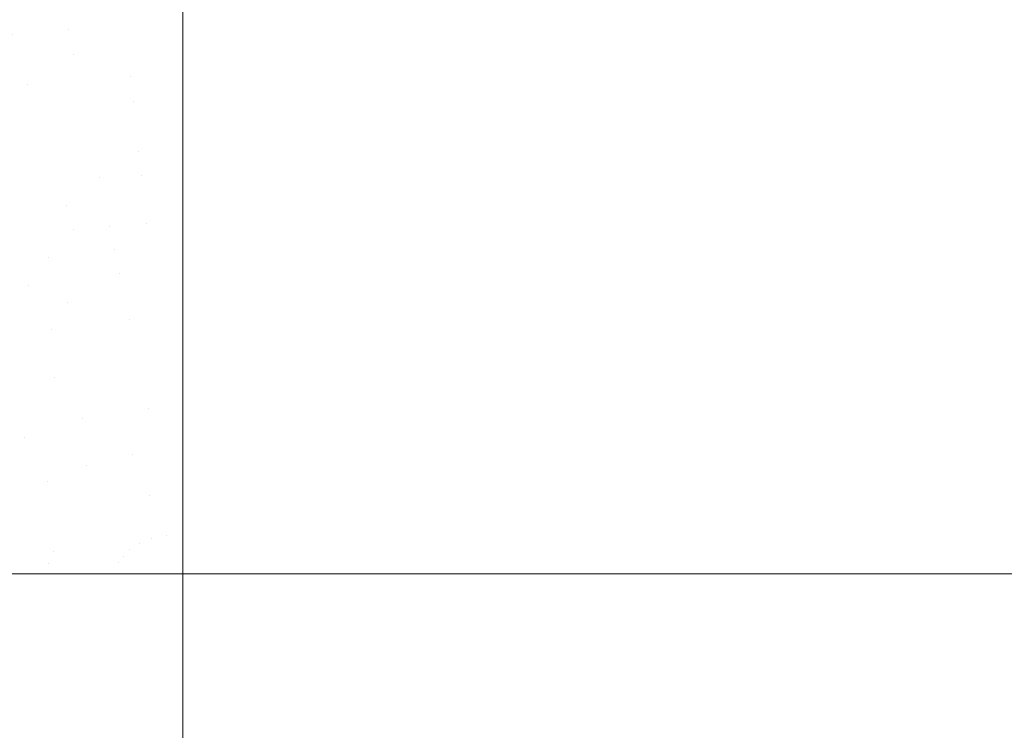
# Model space of a CAD drawing. Header units: centimetres. Extents: x -44.1 to 45.2, y 4.2 to 6.
# Tile 103 of 256: x -43.932 to -43.8534, y 5.8877 to 5.9445. Entities that reach past the tile are written whole.
import ezdxf

# ---------------------------------------------------------------- set-up
doc = ezdxf.new("R2010")
doc.units = ezdxf.units.CM
doc.header["$LTSCALE"] = 2.54
doc.layers.add('Lucido design-1', color=7, linetype='Continuous')

# ---------------------------------------------------------------- blocks, each defined once
blk = doc.blocks.new('Gruppo-4-1')
at = {"color": 7, "linetype": 'Continuous', "lineweight": 9}
for points, invisible_edges in [([(-43.932641, 5.943269, -2276.232282), (-43.928137, 5.943691, -2276.232282), (-43.928559, 5.945698, -2276.233297), (-43.933271, 5.945256, -2276.233297)], 15), ([(-43.933271, 5.945256, -2277.011043), (-43.928559, 5.945698, -2277.011043), (-43.928137, 5.943691, -2277.012058), (-43.932641, 5.943269, -2277.012058)], 15), ([(-43.918995, 5.946052, -2276.233304), (-43.928559, 5.945698, -2276.233297), (-43.928137, 5.943691, -2276.232282)], 11), ([(-43.928137, 5.943691, -2277.012058), (-43.928559, 5.945698, -2277.011043), (-43.918995, 5.946052, -2277.011036)], 11), ([(-43.928137, 5.943691, -2276.232282), (-43.918995, 5.942474, -2276.231539), (-43.918995, 5.946052, -2276.233304)], 9), ([(-43.918995, 5.946052, -2277.011036), (-43.918995, 5.942474, -2277.012801), (-43.928137, 5.943691, -2277.012058)], 10), ([(-43.918995, 5.946052, -2276.233304), (-43.918995, 5.942474, -2276.231539), (45.04592, 5.942474, -2276.231539), (45.04592, 5.946052, -2276.233304)], 10), ([(-14.264023, 5.946052, -2277.011036), (-14.264023, 5.942474, -2277.012801), (-43.918995, 5.942474, -2277.012801), (-43.918995, 5.946052, -2277.011036)], 10), ([(-43.932641, 5.943269, -2276.232282), (-43.936236, 5.940729, -2276.231327), (-43.927716, 5.94169, -2276.231327)], 11), ([(-43.927716, 5.94169, -2277.013013), (-43.936236, 5.940729, -2277.013013), (-43.932641, 5.943269, -2277.012058)], 11), ([(-43.927716, 5.94169, -2276.231327), (-43.928137, 5.943691, -2276.232282), (-43.932641, 5.943269, -2276.232282)], 11), ([(-43.932641, 5.943269, -2277.012058), (-43.928137, 5.943691, -2277.012058), (-43.927716, 5.94169, -2277.013013)], 11), ([(-43.918995, 5.942474, -2276.231539), (-43.928137, 5.943691, -2276.232282), (-43.927716, 5.94169, -2276.231327)], 11), ([(-43.927716, 5.94169, -2277.013013), (-43.928137, 5.943691, -2277.012058), (-43.918995, 5.942474, -2277.012801)], 11), ([(-43.927716, 5.94169, -2276.231327), (-43.918995, 5.942012, -2276.231336), (-43.918995, 5.942474, -2276.231539)], 9), ([(-43.918995, 5.942474, -2277.012801), (-43.918995, 5.942012, -2277.013004), (-43.927716, 5.94169, -2277.013013)], 10), ([(45.04592, 5.942012, -2276.231336), (45.04592, 5.942474, -2276.231539), (-43.918995, 5.942474, -2276.231539), (-43.918995, 5.942012, -2276.231336)], 10), ([(-43.918995, 5.942012, -2277.013004), (-43.918995, 5.942474, -2277.012801), (-14.264023, 5.942474, -2277.012801), (-14.264023, 5.942012, -2277.013004)], 10), ([(-43.931388, 5.939314, -2276.230429), (-43.927716, 5.94169, -2276.231327), (-43.936236, 5.940729, -2276.231327)], 11), ([(-43.936236, 5.940729, -2277.013013), (-43.927716, 5.94169, -2277.013013), (-43.931388, 5.939314, -2277.013911)], 11), ([(-43.931388, 5.939314, -2276.230429), (-43.927297, 5.939698, -2276.230429), (-43.927716, 5.94169, -2276.231327)], 11), ([(-43.927716, 5.94169, -2277.013013), (-43.927297, 5.939698, -2277.013911), (-43.931388, 5.939314, -2277.013911)], 11), ([(-43.923158, 5.93993, -2276.230429), (-43.918995, 5.942012, -2276.231336), (-43.927716, 5.94169, -2276.231327)], 11), ([(-43.927716, 5.94169, -2277.013013), (-43.918995, 5.942012, -2277.013004), (-43.923158, 5.93993, -2277.013911)], 11), ([(-43.927716, 5.94169, -2276.231327), (-43.927297, 5.939698, -2276.230429), (-43.923158, 5.93993, -2276.230429)], 11), ([(-43.923158, 5.93993, -2277.013911), (-43.927297, 5.939698, -2277.013911), (-43.927716, 5.94169, -2277.013013)], 11), ([(-43.923158, 5.93993, -2276.230429), (-43.918995, 5.939998, -2276.23045), (-43.918995, 5.942012, -2276.231336)], 9), ([(-43.918995, 5.942012, -2277.013004), (-43.918995, 5.939998, -2277.01389), (-43.923158, 5.93993, -2277.013911)], 10), ([(-43.918995, 5.942012, -2276.231336), (-43.918995, 5.939998, -2276.23045), (45.04592, 5.939998, -2276.23045), (45.04592, 5.942012, -2276.231336)], 10), ([(-43.918995, 5.939998, -2277.01389), (-43.918995, 5.942012, -2277.013004), (-14.264023, 5.942012, -2277.013004), (-14.264023, 5.939998, -2277.01389)], 10), ([(-43.936236, 5.940729, -2276.231327), (-43.935407, 5.938783, -2276.230429), (-43.931388, 5.939314, -2276.230429)], 11), ([(-43.931388, 5.939314, -2277.013911), (-43.935407, 5.938783, -2277.013911), (-43.936236, 5.940729, -2277.013013)], 11), ([(-43.930765, 5.93735, -2276.229588), (-43.931388, 5.939314, -2276.230429), (-43.935407, 5.938783, -2276.230429), (-43.934583, 5.936846, -2276.229588)], 15), ([(-43.934583, 5.936846, -2277.014752), (-43.935407, 5.938783, -2277.013911), (-43.931388, 5.939314, -2277.013911), (-43.930765, 5.93735, -2277.014752)], 15), ([(-43.92688, 5.937714, -2276.229588), (-43.927297, 5.939698, -2276.230429), (-43.931388, 5.939314, -2276.230429), (-43.930765, 5.93735, -2276.229588)], 15), ([(-43.930765, 5.93735, -2277.014752), (-43.931388, 5.939314, -2277.013911), (-43.927297, 5.939698, -2277.013911), (-43.92688, 5.937714, -2277.014752)], 15), ([(-43.922949, 5.937935, -2276.229588), (-43.923158, 5.93993, -2276.230429), (-43.927297, 5.939698, -2276.230429), (-43.92688, 5.937714, -2276.229588)], 15), ([(-43.92688, 5.937714, -2277.014752), (-43.927297, 5.939698, -2277.013911), (-43.923158, 5.93993, -2277.013911), (-43.922949, 5.937935, -2277.014752)], 15), ([(-43.918995, 5.93848, -2276.229782), (-43.918995, 5.939998, -2276.23045), (-43.923158, 5.93993, -2276.230429)], 10), ([(-43.923158, 5.93993, -2277.013911), (-43.918995, 5.939998, -2277.01389), (-43.918995, 5.93848, -2277.014558)], 9), ([(-43.923158, 5.93993, -2276.230429), (-43.922949, 5.937935, -2276.229588), (-43.918995, 5.93848, -2276.229782)], 11), ([(-43.918995, 5.93848, -2277.014558), (-43.922949, 5.937935, -2277.014752), (-43.923158, 5.93993, -2277.013911)], 11), ([(-43.918995, 5.939998, -2276.23045), (-43.918995, 5.93848, -2276.229782), (45.04592, 5.93848, -2276.229782), (45.04592, 5.939998, -2276.23045)], 10), ([(-14.264023, 5.939998, -2277.01389), (-14.264023, 5.93848, -2277.014558), (-43.918995, 5.93848, -2277.014558), (-43.918995, 5.939998, -2277.01389)], 10), ([(-43.92688, 5.937714, -2276.229588), (-43.926465, 5.935742, -2276.228801), (-43.922741, 5.935951, -2276.228801), (-43.922949, 5.937935, -2276.229588)], 15), ([(-43.922949, 5.937935, -2277.014752), (-43.922741, 5.935951, -2277.015539), (-43.926465, 5.935742, -2277.015539), (-43.92688, 5.937714, -2277.014752)], 15), ([(-43.922949, 5.937935, -2276.229588), (-43.922741, 5.935951, -2276.228801), (-43.918995, 5.934414, -2276.228201), (-43.918995, 5.93848, -2276.229782)], 11), ([(-43.918995, 5.93848, -2277.014558), (-43.918995, 5.938005, -2277.014743), (-43.922949, 5.937935, -2277.014752)], 10), ([(-43.918995, 5.938005, -2277.014743), (-43.918995, 5.934414, -2277.016139), (-43.922741, 5.935951, -2277.015539), (-43.922949, 5.937935, -2277.014752)], 14), ([(45.04592, 5.93848, -2276.229782), (-43.918995, 5.93848, -2276.229782), (-43.918995, 5.934414, -2276.228201), (45.04592, 5.934414, -2276.228201)], 5), ([(-14.264023, 5.93848, -2277.014558), (-14.264023, 5.934414, -2277.016139), (-43.918995, 5.934414, -2277.016139), (-43.918995, 5.938005, -2277.014743)], 10), ([(-43.918995, 5.938005, -2277.014743), (-43.918995, 5.93848, -2277.014558), (-14.264023, 5.93848, -2277.014558)], 10), ([(-43.934583, 5.936846, -2276.229588), (-43.933763, 5.934919, -2276.228801), (-43.930146, 5.935397, -2276.228801), (-43.930765, 5.93735, -2276.229588)], 15), ([(-43.930765, 5.93735, -2277.014752), (-43.930146, 5.935397, -2277.015539), (-43.933763, 5.934919, -2277.015539), (-43.934583, 5.936846, -2277.014752)], 15), ([(-43.930765, 5.93735, -2276.229588), (-43.930146, 5.935397, -2276.228801), (-43.926465, 5.935742, -2276.228801), (-43.92688, 5.937714, -2276.229588)], 15), ([(-43.92688, 5.937714, -2277.014752), (-43.926465, 5.935742, -2277.015539), (-43.930146, 5.935397, -2277.015539), (-43.930765, 5.93735, -2277.014752)], 15), ([(-43.929531, 5.933457, -2276.228068), (-43.930146, 5.935397, -2276.228801), (-43.933763, 5.934919, -2276.228801), (-43.932949, 5.933005, -2276.228068)], 15), ([(-43.932949, 5.933005, -2277.016272), (-43.933763, 5.934919, -2277.015539), (-43.930146, 5.935397, -2277.015539), (-43.929531, 5.933457, -2277.016272)], 15), ([(-43.926053, 5.933783, -2276.228068), (-43.926465, 5.935742, -2276.228801), (-43.930146, 5.935397, -2276.228801), (-43.929531, 5.933457, -2276.228068)], 15), ([(-43.929531, 5.933457, -2277.016272), (-43.930146, 5.935397, -2277.015539), (-43.926465, 5.935742, -2277.015539), (-43.926053, 5.933783, -2277.016272)], 15), ([(-43.922535, 5.93398, -2276.228068), (-43.922741, 5.935951, -2276.228801), (-43.926465, 5.935742, -2276.228801), (-43.926053, 5.933783, -2276.228068)], 15), ([(-43.926053, 5.933783, -2277.016272), (-43.926465, 5.935742, -2277.015539), (-43.922741, 5.935951, -2277.015539), (-43.922535, 5.93398, -2277.016272)], 15), ([(-43.918995, 5.934414, -2276.228201), (-43.922741, 5.935951, -2276.228801), (-43.922535, 5.93398, -2276.228068)], 11), ([(-43.922535, 5.93398, -2277.016272), (-43.922741, 5.935951, -2277.015539), (-43.918995, 5.934414, -2277.016139), (-43.918995, 5.934044, -2277.016265)], 11), ([(-43.926053, 5.933783, -2276.228068), (-43.925644, 5.931838, -2276.227386), (-43.92233, 5.932024, -2276.227386), (-43.922535, 5.93398, -2276.228068)], 15), ([(-43.922535, 5.93398, -2277.016272), (-43.92233, 5.932024, -2277.016954), (-43.925644, 5.931838, -2277.016954), (-43.926053, 5.933783, -2277.016272)], 15), ([(-43.918995, 5.934414, -2276.228201), (-43.922535, 5.93398, -2276.228068), (-43.92233, 5.932024, -2276.227386)], 11), ([(-43.92233, 5.932024, -2277.016954), (-43.922535, 5.93398, -2277.016272), (-43.918995, 5.934044, -2277.016265)], 11), ([(-43.92233, 5.932024, -2276.227386), (-43.918995, 5.930283, -2276.226798), (-43.918995, 5.934414, -2276.228201)], 9), ([(-43.918995, 5.934044, -2277.016265), (-43.918995, 5.930283, -2277.017542), (-43.92233, 5.932024, -2277.016954)], 10), ([(45.04592, 5.934414, -2276.228201), (-43.918995, 5.934414, -2276.228201), (-43.918995, 5.930283, -2276.226798), (45.04592, 5.930283, -2276.226798)], 5), ([(-14.264023, 5.934414, -2277.016139), (-14.264023, 5.930283, -2277.017542), (-43.918995, 5.930283, -2277.017542), (-43.918995, 5.934044, -2277.016265)], 10), ([(-43.918995, 5.934044, -2277.016265), (-43.918995, 5.934414, -2277.016139), (-14.264023, 5.934414, -2277.016139)], 10), ([(-43.932949, 5.933005, -2276.228068), (-43.93214, 5.931105, -2276.227386), (-43.928921, 5.93153, -2276.227386), (-43.929531, 5.933457, -2276.228068)], 15), ([(-43.929531, 5.933457, -2277.016272), (-43.928921, 5.93153, -2277.016954), (-43.93214, 5.931105, -2277.016954), (-43.932949, 5.933005, -2277.016272)], 15), ([(-43.929531, 5.933457, -2276.228068), (-43.928921, 5.93153, -2276.227386), (-43.925644, 5.931838, -2276.227386), (-43.926053, 5.933783, -2276.228068)], 15), ([(-43.926053, 5.933783, -2277.016272), (-43.925644, 5.931838, -2277.016954), (-43.928921, 5.93153, -2277.016954), (-43.929531, 5.933457, -2277.016272)], 15), ([(-43.928315, 5.929619, -2276.226754), (-43.928921, 5.93153, -2276.227386), (-43.93214, 5.931105, -2276.227386), (-43.931338, 5.92922, -2276.226754)], 15), ([(-43.931338, 5.92922, -2277.017586), (-43.93214, 5.931105, -2277.016954), (-43.928921, 5.93153, -2277.016954), (-43.928315, 5.929619, -2277.017586)], 15), ([(-43.925644, 5.931838, -2276.227386), (-43.928921, 5.93153, -2276.227386), (-43.928315, 5.929619, -2276.226754)], 11), ([(-43.928315, 5.929619, -2277.017586), (-43.928921, 5.93153, -2277.016954), (-43.925644, 5.931838, -2277.016954)], 11), ([(-43.924836, 5.927994, -2276.22617), (-43.925644, 5.931838, -2276.227386), (-43.928315, 5.929619, -2276.226754)], 11), ([(-43.928315, 5.929619, -2277.017586), (-43.925644, 5.931838, -2277.016954), (-43.924836, 5.927994, -2277.01817)], 11), ([(-43.92233, 5.932024, -2276.227386), (-43.925644, 5.931838, -2276.227386), (-43.924836, 5.927994, -2276.22617), (-43.921924, 5.928157, -2276.22617)], 15), ([(-43.921924, 5.928157, -2277.01817), (-43.924836, 5.927994, -2277.01817), (-43.925644, 5.931838, -2277.016954), (-43.92233, 5.932024, -2277.016954)], 15), ([(-43.918995, 5.930283, -2276.226798), (-43.92233, 5.932024, -2276.227386), (-43.921924, 5.928157, -2276.22617)], 11), ([(-43.921924, 5.928157, -2277.01817), (-43.92233, 5.932024, -2277.016954), (-43.918995, 5.930283, -2277.017542)], 11), ([(-43.931338, 5.92922, -2276.226754), (-43.93214, 5.931105, -2276.227386), (-43.935286, 5.930567, -2276.227386), (-43.934291, 5.928714, -2276.226754)], 15), ([(-43.934291, 5.928714, -2277.017586), (-43.935286, 5.930567, -2277.016954), (-43.93214, 5.931105, -2277.016954), (-43.931338, 5.92922, -2277.017586)], 15), ([(-43.921924, 5.928157, -2276.22617), (-43.918995, 5.928205, -2276.226193), (-43.918995, 5.930283, -2276.226798)], 9), ([(-43.918995, 5.930283, -2277.017542), (-43.918995, 5.928205, -2277.018147), (-43.921924, 5.928157, -2277.01817)], 10), ([(45.04592, 5.928205, -2276.226193), (45.04592, 5.930283, -2276.226798), (-43.918995, 5.930283, -2276.226798), (-43.918995, 5.928205, -2276.226193)], 10), ([(-43.918995, 5.928205, -2277.018147), (-43.918995, 5.930283, -2277.017542), (-14.264023, 5.930283, -2277.017542), (-14.264023, 5.928205, -2277.018147)], 10), ([(-43.934291, 5.928714, -2276.226754), (-43.933306, 5.926877, -2276.22617), (-43.930543, 5.92735, -2276.22617), (-43.931338, 5.92922, -2276.226754)], 15), ([(-43.931338, 5.92922, -2277.017586), (-43.930543, 5.92735, -2277.01817), (-43.933306, 5.926877, -2277.01817), (-43.934291, 5.928714, -2277.017586)], 15), ([(-43.931338, 5.92922, -2276.226754), (-43.930543, 5.92735, -2276.22617), (-43.927715, 5.927724, -2276.22617), (-43.928315, 5.929619, -2276.226754)], 15), ([(-43.928315, 5.929619, -2277.017586), (-43.927715, 5.927724, -2277.01817), (-43.930543, 5.92735, -2277.01817), (-43.931338, 5.92922, -2277.017586)], 15), ([(-43.928315, 5.929619, -2276.226754), (-43.927715, 5.927724, -2276.22617), (-43.924836, 5.927994, -2276.22617)], 11), ([(-43.924836, 5.927994, -2277.01817), (-43.927715, 5.927724, -2277.01817), (-43.928315, 5.929619, -2277.017586)], 11), ([(-43.927715, 5.927724, -2276.22617), (-43.930543, 5.92735, -2276.22617), (-43.929755, 5.925498, -2276.225633)], 11), ([(-43.929755, 5.925498, -2277.018707), (-43.930543, 5.92735, -2277.01817), (-43.927715, 5.927724, -2277.01817)], 11), ([(-43.929755, 5.925498, -2276.225633), (-43.924438, 5.926098, -2276.225633), (-43.924836, 5.927994, -2276.22617), (-43.927715, 5.927724, -2276.22617)], 15), ([(-43.927715, 5.927724, -2277.01817), (-43.924836, 5.927994, -2277.01817), (-43.924438, 5.926098, -2277.018707), (-43.929755, 5.925498, -2277.018707)], 15), ([(-43.921924, 5.928157, -2276.22617), (-43.924836, 5.927994, -2276.22617), (-43.924438, 5.926098, -2276.225633)], 11), ([(-43.924438, 5.926098, -2277.018707), (-43.924836, 5.927994, -2277.01817), (-43.921924, 5.928157, -2277.01817)], 11), ([(-43.921924, 5.928157, -2276.22617), (-43.924438, 5.926098, -2276.225633), (-43.918995, 5.9263, -2276.225637)], 11), ([(-43.918995, 5.9263, -2277.018703), (-43.924438, 5.926098, -2277.018707), (-43.921924, 5.928157, -2277.01817)], 11), ([(-43.918995, 5.9263, -2276.225637), (-43.918995, 5.928205, -2276.226193), (-43.921924, 5.928157, -2276.22617)], 10), ([(-43.921924, 5.928157, -2277.01817), (-43.918995, 5.928205, -2277.018147), (-43.918995, 5.9263, -2277.018703)], 9), ([(45.04592, 5.9263, -2276.225637), (45.04592, 5.928205, -2276.226193), (-43.918995, 5.928205, -2276.226193), (-43.918995, 5.9263, -2276.225637)], 10), ([(-14.264023, 5.928205, -2277.018147), (-14.264023, 5.9263, -2277.018703), (-43.918995, 5.9263, -2277.018703), (-43.918995, 5.928205, -2277.018147)], 10), ([(-43.933306, 5.926877, -2276.22617), (-43.93599, 5.92631, -2276.22617), (-43.933681, 5.922765, -2276.225141), (-43.931362, 5.923255, -2276.225141)], 15), ([(-43.931362, 5.923255, -2277.019198), (-43.933681, 5.922765, -2277.019198), (-43.93599, 5.92631, -2277.01817), (-43.933306, 5.926877, -2277.01817)], 15), ([(-43.929755, 5.925498, -2276.225633), (-43.930543, 5.92735, -2276.22617), (-43.933306, 5.926877, -2276.22617)], 11), ([(-43.933306, 5.926877, -2277.01817), (-43.930543, 5.92735, -2277.01817), (-43.929755, 5.925498, -2277.018707)], 11), ([(-43.933306, 5.926877, -2276.22617), (-43.931362, 5.923255, -2276.225141), (-43.929755, 5.925498, -2276.225633)], 11), ([(-43.929755, 5.925498, -2277.018707), (-43.931362, 5.923255, -2277.019198), (-43.933306, 5.926877, -2277.01817)], 11), ([(-43.929755, 5.925498, -2276.225633), (-43.928974, 5.923664, -2276.225141), (-43.924043, 5.92422, -2276.225141), (-43.924438, 5.926098, -2276.225633)], 15), ([(-43.924438, 5.926098, -2277.018707), (-43.924043, 5.92422, -2277.019198), (-43.928974, 5.923664, -2277.019198), (-43.929755, 5.925498, -2277.018707)], 15), ([(-43.918995, 5.926094, -2276.225577), (-43.918995, 5.9263, -2276.225637), (-43.924438, 5.926098, -2276.225633)], 10), ([(-43.924438, 5.926098, -2277.018707), (-43.918995, 5.9263, -2277.018703), (-43.918995, 5.926094, -2277.018763)], 9), ([(-43.918995, 5.926094, -2276.225577), (-43.924438, 5.926098, -2276.225633), (-43.924043, 5.92422, -2276.225141)], 11), ([(-43.924043, 5.92422, -2277.019198), (-43.924438, 5.926098, -2277.018707), (-43.918995, 5.926094, -2277.018763)], 11), ([(-43.924043, 5.92422, -2276.225141), (-43.918995, 5.924403, -2276.225164), (-43.918995, 5.926094, -2276.225577)], 9), ([(-43.918995, 5.926094, -2277.018763), (-43.918995, 5.924403, -2277.019176), (-43.924043, 5.92422, -2277.019198)], 10), ([(-43.918995, 5.9263, -2276.225637), (-43.918995, 5.926094, -2276.225577), (45.04592, 5.926094, -2276.225577), (45.04592, 5.9263, -2276.225637)], 10), ([(-14.264023, 5.9263, -2277.018703), (-14.264023, 5.926094, -2277.018763), (-43.918995, 5.926094, -2277.018763), (-43.918995, 5.9263, -2277.018703)], 10), ([(45.04592, 5.924403, -2276.225164), (45.04592, 5.926094, -2276.225577), (-43.918995, 5.926094, -2276.225577), (-43.918995, 5.924403, -2276.225164)], 10), ([(-43.918995, 5.924403, -2277.019176), (-43.918995, 5.926094, -2277.018763), (-14.264023, 5.926094, -2277.018763), (-14.264023, 5.924403, -2277.019176)], 10), ([(-43.931362, 5.923255, -2276.225141), (-43.928974, 5.923664, -2276.225141), (-43.929755, 5.925498, -2276.225633)], 11), ([(-43.929755, 5.925498, -2277.018707), (-43.928974, 5.923664, -2277.019198), (-43.931362, 5.923255, -2277.019198)], 11), ([(-43.918995, 5.921856, -2276.22454), (-43.918995, 5.924403, -2276.225164), (-43.924043, 5.92422, -2276.225141), (-43.923652, 5.922362, -2276.224693)], 14), ([(-43.923652, 5.922362, -2277.019646), (-43.924043, 5.92422, -2277.019198), (-43.918995, 5.924403, -2277.019176), (-43.918995, 5.921856, -2277.0198)], 11), ([(-43.918995, 5.924403, -2276.225164), (-43.918995, 5.921856, -2276.22454), (45.04592, 5.921856, -2276.22454), (45.04592, 5.924403, -2276.225164)], 10), ([(-14.264023, 5.924403, -2277.019176), (-14.264023, 5.921856, -2277.0198), (-43.918995, 5.921856, -2277.0198), (-43.918995, 5.924403, -2277.019176)], 10), ([(-43.928202, 5.921849, -2276.224693), (-43.928974, 5.923664, -2276.225141), (-43.931362, 5.923255, -2276.225141)], 11), ([(-43.931362, 5.923255, -2277.019198), (-43.928974, 5.923664, -2277.019198), (-43.928202, 5.921849, -2277.019646)], 11), ([(-43.923652, 5.922362, -2276.224693), (-43.924043, 5.92422, -2276.225141), (-43.928974, 5.923664, -2276.225141), (-43.928202, 5.921849, -2276.224693)], 15), ([(-43.928202, 5.921849, -2277.019646), (-43.928974, 5.923664, -2277.019198), (-43.924043, 5.92422, -2277.019198), (-43.923652, 5.922362, -2277.019646)], 15), ([(-43.931362, 5.923255, -2276.225141), (-43.933681, 5.922765, -2276.225141), (-43.93142, 5.919292, -2276.224288), (-43.929458, 5.919707, -2276.224288)], 15), ([(-43.929458, 5.919707, -2277.020052), (-43.93142, 5.919292, -2277.020052), (-43.933681, 5.922765, -2277.019198), (-43.931362, 5.923255, -2277.019198)], 15), ([(-43.931362, 5.923255, -2276.225141), (-43.929458, 5.919707, -2276.224288), (-43.928202, 5.921849, -2276.224693)], 11), ([(-43.928202, 5.921849, -2277.019646), (-43.929458, 5.919707, -2277.020052), (-43.931362, 5.923255, -2277.019198)], 11), ([(-43.933315, 5.918813, -2276.224288), (-43.93142, 5.919292, -2276.224288), (-43.933681, 5.922765, -2276.225141), (-43.935921, 5.922199, -2276.225141)], 15), ([(-43.935921, 5.922199, -2277.019198), (-43.933681, 5.922765, -2277.019198), (-43.93142, 5.919292, -2277.020052), (-43.933315, 5.918813, -2277.020052)], 15), ([(-43.928202, 5.921849, -2276.224693), (-43.927437, 5.920053, -2276.224288), (-43.923266, 5.920523, -2276.224288), (-43.923652, 5.922362, -2276.224693)], 15), ([(-43.923652, 5.922362, -2277.019646), (-43.923266, 5.920523, -2277.020052), (-43.927437, 5.920053, -2277.020052), (-43.928202, 5.921849, -2277.019646)], 15), ([(-43.918995, 5.921856, -2276.22454), (-43.923652, 5.922362, -2276.224693), (-43.923266, 5.920523, -2276.224288)], 11), ([(-43.923266, 5.920523, -2277.020052), (-43.923652, 5.922362, -2277.019646), (-43.918995, 5.921856, -2277.0198)], 11), ([(-43.929458, 5.919707, -2276.224288), (-43.927437, 5.920053, -2276.224288), (-43.928202, 5.921849, -2276.224693)], 11), ([(-43.928202, 5.921849, -2277.019646), (-43.927437, 5.920053, -2277.020052), (-43.929458, 5.919707, -2277.020052)], 11), ([(-43.923266, 5.920523, -2276.224288), (-43.918995, 5.920679, -2276.224306), (-43.918995, 5.921856, -2276.22454)], 9), ([(-43.918995, 5.921856, -2277.0198), (-43.918995, 5.920679, -2277.020034), (-43.923266, 5.920523, -2277.020052)], 10), ([(45.04592, 5.920679, -2276.224306), (45.04592, 5.921856, -2276.22454), (-43.918995, 5.921856, -2276.22454), (-43.918995, 5.920679, -2276.224306)], 10), ([(-43.918995, 5.920679, -2277.020034), (-43.918995, 5.921856, -2277.0198), (-14.264023, 5.921856, -2277.0198), (-14.264023, 5.920679, -2277.020034)], 10), ([(-43.923266, 5.920523, -2276.224288), (-43.927437, 5.920053, -2276.224288), (-43.925935, 5.916523, -2276.223596), (-43.922506, 5.916909, -2276.223596)], 15), ([(-43.922506, 5.916909, -2277.020744), (-43.925935, 5.916523, -2277.020744), (-43.927437, 5.920053, -2277.020052), (-43.923266, 5.920523, -2277.020052)], 15), ([(-43.918995, 5.917577, -2276.223689), (-43.918995, 5.920679, -2276.224306), (-43.923266, 5.920523, -2276.224288)], 10), ([(-43.923266, 5.920523, -2277.020052), (-43.918995, 5.920679, -2277.020034), (-43.918995, 5.917577, -2277.020651)], 9), ([(-43.923266, 5.920523, -2276.224288), (-43.922506, 5.916909, -2276.223596), (-43.918995, 5.917577, -2276.223689)], 11), ([(-43.918995, 5.917577, -2277.020651), (-43.922506, 5.916909, -2277.020744), (-43.923266, 5.920523, -2277.020052)], 11), ([(-43.918995, 5.920679, -2276.224306), (-43.918995, 5.917577, -2276.223689), (45.04592, 5.917577, -2276.223689), (45.04592, 5.920679, -2276.224306)], 10), ([(-14.264023, 5.920679, -2277.020034), (-14.264023, 5.917577, -2277.020651), (-43.918995, 5.917577, -2277.020651), (-43.918995, 5.920679, -2277.020034)], 10), ([(-43.929458, 5.919707, -2276.224288), (-43.93142, 5.919292, -2276.224288), (-43.929209, 5.915897, -2276.223596)], 11), ([(-43.929209, 5.915897, -2277.020744), (-43.93142, 5.919292, -2277.020052), (-43.929458, 5.919707, -2277.020052)], 11), ([(-43.929209, 5.915897, -2276.223596), (-43.925935, 5.916523, -2276.223596), (-43.927437, 5.920053, -2276.224288), (-43.929458, 5.919707, -2276.224288)], 15), ([(-43.929458, 5.919707, -2277.020052), (-43.927437, 5.920053, -2277.020052), (-43.925935, 5.916523, -2277.020744), (-43.929209, 5.915897, -2277.020744)], 15), ([(-43.932263, 5.915061, -2276.223596), (-43.929209, 5.915897, -2276.223596), (-43.93142, 5.919292, -2276.224288), (-43.933315, 5.918813, -2276.224288)], 15), ([(-43.933315, 5.918813, -2277.020052), (-43.93142, 5.919292, -2277.020052), (-43.929209, 5.915897, -2277.020744), (-43.932263, 5.915061, -2277.020744)], 15), ([(-43.921764, 5.913383, -2276.223055), (-43.918995, 5.913486, -2276.22306), (-43.918995, 5.917577, -2276.223689), (-43.922506, 5.916909, -2276.223596)], 13), ([(-43.922506, 5.916909, -2277.020744), (-43.918995, 5.917577, -2277.020651), (-43.918995, 5.913486, -2277.02128), (-43.921764, 5.913383, -2277.021285)], 13), ([(45.04592, 5.913486, -2276.22306), (45.04592, 5.917577, -2276.223689), (-43.918995, 5.917577, -2276.223689), (-43.918995, 5.913486, -2276.22306)], 10), ([(-43.918995, 5.913486, -2277.02128), (-43.918995, 5.917577, -2277.020651), (-14.264023, 5.917577, -2277.020651), (-14.264023, 5.913486, -2277.02128)], 10), ([(-43.929209, 5.915897, -2276.223596), (-43.927052, 5.912585, -2276.223055), (-43.92447, 5.913078, -2276.223055), (-43.925935, 5.916523, -2276.223596)], 15), ([(-43.929209, 5.915897, -2277.020744), (-43.925935, 5.916523, -2277.020744), (-43.92447, 5.913078, -2277.021285), (-43.927052, 5.912585, -2277.021285)], 15), ([(-43.922506, 5.916909, -2276.223596), (-43.925935, 5.916523, -2276.223596), (-43.92447, 5.913078, -2276.223055), (-43.921764, 5.913383, -2276.223055)], 15), ([(-43.921764, 5.913383, -2277.021285), (-43.92447, 5.913078, -2277.021285), (-43.925935, 5.916523, -2277.020744), (-43.922506, 5.916909, -2277.020744)], 15), ([(-43.932263, 5.915061, -2276.223596), (-43.929461, 5.911925, -2276.223055), (-43.927052, 5.912585, -2276.223055), (-43.929209, 5.915897, -2276.223596)], 15), ([(-43.927052, 5.912585, -2277.021285), (-43.929461, 5.911925, -2277.021285), (-43.932263, 5.915061, -2277.020744), (-43.929209, 5.915897, -2277.020744)], 15), ([(-43.935049, 5.914046, -2276.223596), (-43.931659, 5.911124, -2276.223055), (-43.929461, 5.911925, -2276.223055), (-43.932263, 5.915061, -2276.223596)], 15), ([(-43.935049, 5.914046, -2277.020744), (-43.932263, 5.915061, -2277.020744), (-43.929461, 5.911925, -2277.021285), (-43.931659, 5.911124, -2277.021285)], 15), ([(-43.937534, 5.912891, -2276.223596), (-43.933619, 5.910213, -2276.223055), (-43.931659, 5.911124, -2276.223055), (-43.935049, 5.914046, -2276.223596)], 15), ([(-43.931659, 5.911124, -2277.021285), (-43.933619, 5.910213, -2277.021285), (-43.937534, 5.912891, -2277.020744), (-43.935049, 5.914046, -2277.020744)], 15), ([(-43.921764, 5.913383, -2276.223055), (-43.92447, 5.913078, -2276.223055), (-43.918995, 5.913265, -2276.223025)], 11), ([(-43.918995, 5.913265, -2277.021314), (-43.92447, 5.913078, -2277.021285), (-43.921764, 5.913383, -2277.021285)], 11), ([(-43.918995, 5.913265, -2276.223025), (-43.918995, 5.913486, -2276.22306), (-43.921764, 5.913383, -2276.223055)], 10), ([(-43.921764, 5.913383, -2277.021285), (-43.918995, 5.913486, -2277.02128), (-43.918995, 5.913265, -2277.021314)], 9), ([(-43.918995, 5.913486, -2276.22306), (-43.918995, 5.913265, -2276.223025), (45.04592, 5.913265, -2276.223025), (45.04592, 5.913486, -2276.22306)], 10), ([(-14.264023, 5.913486, -2277.02128), (-14.264023, 5.913265, -2277.021314), (-43.918995, 5.913265, -2277.021314), (-43.918995, 5.913486, -2277.02128)], 10), ([(-43.927052, 5.912585, -2276.223055), (-43.929461, 5.911925, -2276.223055), (-43.926732, 5.90887, -2276.222653)], 11), ([(-43.926732, 5.90887, -2277.021687), (-43.929461, 5.911925, -2277.021285), (-43.927052, 5.912585, -2277.021285)], 11), ([(-43.926732, 5.90887, -2276.222653), (-43.923042, 5.909722, -2276.222653), (-43.92447, 5.913078, -2276.223055), (-43.927052, 5.912585, -2276.223055)], 15), ([(-43.927052, 5.912585, -2277.021285), (-43.92447, 5.913078, -2277.021285), (-43.923042, 5.909722, -2277.021687), (-43.926732, 5.90887, -2277.021687)], 15), ([(-43.918995, 5.913265, -2276.223025), (-43.92447, 5.913078, -2276.223055), (-43.923042, 5.909722, -2276.222653)], 11), ([(-43.923042, 5.909722, -2277.021687), (-43.92447, 5.913078, -2277.021285), (-43.918995, 5.913265, -2277.021314)], 11), ([(-43.923042, 5.909722, -2276.222653), (-43.918995, 5.910022, -2276.22267), (-43.918995, 5.913265, -2276.223025)], 9), ([(-43.918995, 5.913265, -2277.021314), (-43.918995, 5.910022, -2277.02167), (-43.923042, 5.909722, -2277.021687)], 10), ([(45.04592, 5.910022, -2276.22267), (45.04592, 5.913265, -2276.223025), (-43.918995, 5.913265, -2276.223025), (-43.918995, 5.910022, -2276.22267)], 10), ([(-43.918995, 5.910022, -2277.02167), (-43.918995, 5.913265, -2277.021314), (-14.264023, 5.913265, -2277.021314), (-14.264023, 5.910022, -2277.02167)], 10), ([(-43.929805, 5.907605, -2276.222653), (-43.926732, 5.90887, -2276.222653), (-43.929461, 5.911925, -2276.223055), (-43.931659, 5.911124, -2276.223055)], 15), ([(-43.931659, 5.911124, -2277.021285), (-43.929461, 5.911925, -2277.021285), (-43.926732, 5.90887, -2277.021687), (-43.929805, 5.907605, -2277.021687)], 15), ([(-43.931659, 5.911124, -2276.223055), (-43.933619, 5.910213, -2276.223055), (-43.929805, 5.907605, -2276.222653)], 11), ([(-43.929805, 5.907605, -2277.021687), (-43.933619, 5.910213, -2277.021285), (-43.931659, 5.911124, -2277.021285)], 11), ([(-43.932147, 5.906099, -2276.222653), (-43.929805, 5.907605, -2276.222653), (-43.933619, 5.910213, -2276.223055), (-43.935329, 5.909221, -2276.223055)], 15), ([(-43.935329, 5.909221, -2277.021285), (-43.933619, 5.910213, -2277.021285), (-43.929805, 5.907605, -2277.021687), (-43.932147, 5.906099, -2277.021687)], 15), ([(-43.926732, 5.90887, -2276.222653), (-43.924077, 5.905899, -2276.222378), (-43.921653, 5.906459, -2276.222378), (-43.923042, 5.909722, -2276.222653)], 15), ([(-43.921653, 5.906459, -2277.021962), (-43.924077, 5.905899, -2277.021962), (-43.926732, 5.90887, -2277.021687), (-43.923042, 5.909722, -2277.021687)], 15), ([(-43.918995, 5.908928, -2276.22255), (-43.918995, 5.910022, -2276.22267), (-43.923042, 5.909722, -2276.222653)], 10), ([(-43.923042, 5.909722, -2277.021687), (-43.918995, 5.910022, -2277.02167), (-43.918995, 5.908928, -2277.021789)], 9), ([(-43.918995, 5.908928, -2276.22255), (-43.923042, 5.909722, -2276.222653), (-43.921653, 5.906459, -2276.222378)], 11), ([(-43.921653, 5.906459, -2277.021962), (-43.923042, 5.909722, -2277.021687), (-43.918995, 5.908928, -2277.021789)], 11), ([(-43.918995, 5.910022, -2276.22267), (-43.918995, 5.908928, -2276.22255), (45.04592, 5.908928, -2276.22255), (45.04592, 5.910022, -2276.22267)], 10), ([(-14.264023, 5.910022, -2277.02167), (-14.264023, 5.908928, -2277.021789), (-43.918995, 5.908928, -2277.021789), (-43.918995, 5.910022, -2277.02167)], 10), ([(-43.929805, 5.907605, -2276.222653), (-43.926095, 5.905068, -2276.222378), (-43.924077, 5.905899, -2276.222378), (-43.926732, 5.90887, -2276.222653)], 15), ([(-43.926732, 5.90887, -2277.021687), (-43.924077, 5.905899, -2277.021962), (-43.926095, 5.905068, -2277.021962), (-43.929805, 5.907605, -2277.021687)], 15), ([(-43.921653, 5.906459, -2276.222378), (-43.918995, 5.904574, -2276.222265), (-43.918995, 5.908928, -2276.22255)], 9), ([(-43.918995, 5.908928, -2277.021789), (-43.918995, 5.906655, -2277.021938), (-43.921653, 5.906459, -2277.021962)], 10), ([(-43.918995, 5.908928, -2276.22255), (-43.918995, 5.904574, -2276.222265), (45.04592, 5.904574, -2276.222265), (45.04592, 5.906655, -2276.222402)], 10), ([(45.04592, 5.906655, -2276.222402), (45.04592, 5.908928, -2276.22255), (-43.918995, 5.908928, -2276.22255)], 10), ([(-14.264023, 5.908928, -2277.021789), (-14.264023, 5.904574, -2277.022075), (-43.918995, 5.904574, -2277.022075), (-43.918995, 5.906655, -2277.021938)], 10), ([(-43.918995, 5.906655, -2277.021938), (-43.918995, 5.908928, -2277.021789), (-14.264023, 5.908928, -2277.021789)], 10), ([(-43.932147, 5.906099, -2276.222653), (-43.927634, 5.904079, -2276.222378), (-43.926095, 5.905068, -2276.222378), (-43.929805, 5.907605, -2276.222653)], 15), ([(-43.929805, 5.907605, -2277.021687), (-43.926095, 5.905068, -2277.021962), (-43.927634, 5.904079, -2277.021962), (-43.932147, 5.906099, -2277.021687)], 15), ([(-43.920304, 5.903288, -2276.22222), (-43.921653, 5.906459, -2276.222378), (-43.924077, 5.905899, -2276.222378), (-43.921498, 5.903012, -2276.22222)], 15), ([(-43.918995, 5.904574, -2277.022075), (-43.924077, 5.905899, -2277.021962), (-43.921653, 5.906459, -2277.021962)], 11), ([(-43.921653, 5.906459, -2277.021962), (-43.918995, 5.906655, -2277.021938), (-43.918995, 5.904574, -2277.022075)], 9), ([(-43.918995, 5.904574, -2276.222265), (-43.921653, 5.906459, -2276.222378), (-43.920304, 5.903288, -2276.22222)], 11), ([(-43.933773, 5.904512, -2276.222653), (-43.928701, 5.903036, -2276.222378), (-43.927634, 5.904079, -2276.222378), (-43.932147, 5.906099, -2276.222653)], 15), ([(-43.932147, 5.906099, -2277.021687), (-43.927634, 5.904079, -2277.021962), (-43.928701, 5.903036, -2277.021962), (-43.933773, 5.904512, -2277.021687)], 15), ([(-43.921498, 5.903012, -2276.22222), (-43.924077, 5.905899, -2276.222378), (-43.926095, 5.905068, -2276.222378), (-43.922492, 5.902603, -2276.22222)], 15), ([(-43.922492, 5.902603, -2277.02212), (-43.926095, 5.905068, -2277.021962), (-43.924077, 5.905899, -2277.021962), (-43.921498, 5.903012, -2277.02212)], 15), ([(-43.921498, 5.903012, -2277.02212), (-43.924077, 5.905899, -2277.021962), (-43.918995, 5.904574, -2277.022075)], 11), ([(-43.922492, 5.902603, -2276.22222), (-43.926095, 5.905068, -2276.222378), (-43.927634, 5.904079, -2276.222378), (-43.923249, 5.902116, -2276.22222)], 15), ([(-43.923249, 5.902116, -2277.02212), (-43.927634, 5.904079, -2277.021962), (-43.926095, 5.905068, -2277.021962), (-43.922492, 5.902603, -2277.02212)], 15), ([(-43.934777, 5.902959, -2276.222653), (-43.929361, 5.902017, -2276.222378), (-43.928701, 5.903036, -2276.222378), (-43.933773, 5.904512, -2276.222653)], 15), ([(-43.933773, 5.904512, -2277.021687), (-43.928701, 5.903036, -2277.021962), (-43.929361, 5.902017, -2277.021962), (-43.934777, 5.902959, -2277.021687)], 15), ([(-43.923249, 5.902116, -2276.22222), (-43.927634, 5.904079, -2276.222378), (-43.928701, 5.903036, -2276.222378), (-43.923775, 5.901603, -2276.22222)], 15), ([(-43.923775, 5.901603, -2277.02212), (-43.928701, 5.903036, -2277.021962), (-43.927634, 5.904079, -2277.021962), (-43.923249, 5.902116, -2277.02212)], 15), ([(-43.918995, 5.904574, -2277.022075), (-43.918995, 5.903385, -2277.022101), (-43.921498, 5.903012, -2277.02212)], 10), ([(-43.920304, 5.903288, -2276.22222), (-43.918995, 5.903385, -2276.222239), (-43.918995, 5.904574, -2276.222265)], 9), ([(45.04592, 5.903385, -2276.222239), (45.04592, 5.904574, -2276.222265), (-43.918995, 5.904574, -2276.222265), (-43.918995, 5.903385, -2276.222239)], 10), ([(-43.918995, 5.903385, -2277.022101), (-43.918995, 5.904574, -2277.022075), (-14.264023, 5.904574, -2277.022075), (-14.264023, 5.903385, -2277.022101)], 10), ([(-43.918995, 5.903385, -2277.022101), (-43.918995, 5.900212, -2277.02217), (-43.921498, 5.903012, -2277.02212)], 10), ([(-43.921498, 5.903012, -2276.22222), (-43.918995, 5.900212, -2276.22217), (-43.920304, 5.903288, -2276.22222)], 11), ([(-43.920304, 5.903288, -2276.22222), (-43.918995, 5.900212, -2276.22217), (-43.918995, 5.903385, -2276.222239)], 9), ([(-43.918995, 5.903385, -2276.222239), (-43.918995, 5.900212, -2276.22217), (45.04592, 5.900212, -2276.22217), (45.04592, 5.903385, -2276.222239)], 8), ([(-14.264023, 5.903385, -2277.022101), (-14.264023, 5.900212, -2277.02217), (-43.918995, 5.900212, -2277.02217), (-43.918995, 5.903385, -2277.022101)], 8), ([(-43.934777, 5.902959, -2276.222653), (-43.935435, 5.900212, -2276.222655), (-43.929791, 5.900212, -2276.22243)], 9), ([(-43.934777, 5.902959, -2277.021687), (-43.929361, 5.902017, -2277.021962), (-43.929698, 5.901068, -2277.021962), (-43.935289, 5.901515, -2277.021687)], 15), ([(-43.929791, 5.900212, -2276.22243), (-43.929361, 5.902017, -2276.222378), (-43.934777, 5.902959, -2276.222653)], 11), ([(-43.923775, 5.901603, -2276.22222), (-43.928701, 5.903036, -2276.222378), (-43.929361, 5.902017, -2276.222378), (-43.9241, 5.901101, -2276.22222)], 15), ([(-43.9241, 5.901101, -2277.02212), (-43.929361, 5.902017, -2277.021962), (-43.928701, 5.903036, -2277.021962), (-43.923775, 5.901603, -2277.02212)], 15), ([(-43.923249, 5.902116, -2276.22222), (-43.918995, 5.900212, -2276.22217), (-43.922492, 5.902603, -2276.22222)], 11), ([(-43.922492, 5.902603, -2277.02212), (-43.918995, 5.900212, -2277.02217), (-43.923249, 5.902116, -2277.02212)], 11), ([(-43.922492, 5.902603, -2276.22222), (-43.918995, 5.900212, -2276.22217), (-43.921498, 5.903012, -2276.22222)], 11), ([(-43.921498, 5.903012, -2277.02212), (-43.918995, 5.900212, -2277.02217), (-43.922492, 5.902603, -2277.02212)], 11), ([(-43.929361, 5.902017, -2276.222378), (-43.929791, 5.900212, -2276.22243), (-43.924719, 5.900212, -2276.222228)], 9), ([(-43.929698, 5.901068, -2277.021962), (-43.929361, 5.902017, -2277.021962), (-43.9241, 5.901101, -2277.02212)], 11), ([(-43.924719, 5.900212, -2276.222228), (-43.9241, 5.901101, -2276.22222), (-43.929361, 5.902017, -2276.222378)], 11), ([(-43.9241, 5.901101, -2276.22222), (-43.918995, 5.900212, -2276.22217), (-43.923775, 5.901603, -2276.22222)], 11), ([(-43.923775, 5.901603, -2277.02212), (-43.918995, 5.900212, -2277.02217), (-43.9241, 5.901101, -2277.02212)], 11), ([(-43.923775, 5.901603, -2276.22222), (-43.918995, 5.900212, -2276.22217), (-43.923249, 5.902116, -2276.22222)], 11), ([(-43.923249, 5.902116, -2277.02212), (-43.918995, 5.900212, -2277.02217), (-43.923775, 5.901603, -2277.02212)], 11), ([(-43.929791, 5.900212, -2277.02191), (-43.935545, 5.900212, -2277.021681), (-43.935289, 5.901515, -2277.021687)], 10), ([(-43.935289, 5.901515, -2277.021687), (-43.929698, 5.901068, -2277.021962), (-43.929791, 5.900212, -2277.02191)], 11), ([(-43.924719, 5.900212, -2277.022112), (-43.929791, 5.900212, -2277.02191), (-43.929698, 5.901068, -2277.021962)], 10), ([(-43.9241, 5.901101, -2277.02212), (-43.918995, 5.900212, -2277.02217), (-43.929698, 5.901068, -2277.021962)], 11), ([(-43.929698, 5.901068, -2277.021962), (-43.918995, 5.900212, -2277.02217), (-43.924719, 5.900212, -2277.022112)], 9), ([(-43.924719, 5.900212, -2276.222228), (-43.918995, 5.900212, -2276.22217), (-43.9241, 5.901101, -2276.22222)], 10), ([(-43.935545, 4.300212, -2276.222659), (-43.929791, 4.300212, -2276.22243), (-43.929791, 5.900212, -2276.22243), (-43.935435, 5.900212, -2276.222655)], 10), ([(-43.929791, 4.300212, -2277.02191), (-43.935435, 4.300212, -2277.021685), (-43.935545, 5.900212, -2277.021681), (-43.929791, 5.900212, -2277.02191)], 10), ([(-43.929791, 4.300212, -2276.22243), (-43.924719, 4.300212, -2276.222228), (-43.924719, 5.900212, -2276.222228), (-43.929791, 5.900212, -2276.22243)], 10), ([(-43.929791, 5.900212, -2277.02191), (-43.924719, 5.900212, -2277.022112), (-43.924719, 4.300212, -2277.022112), (-43.929791, 4.300212, -2277.02191)], 10), ([(-43.924719, 5.900212, -2276.222228), (-43.924719, 4.300212, -2276.222228), (-43.918995, 4.300212, -2276.22217), (-43.918995, 5.900212, -2276.22217)], 1), ([(-43.924719, 4.300212, -2277.022112), (-43.924719, 5.900212, -2277.022112), (-43.918995, 5.900212, -2277.02217), (-43.918995, 4.300212, -2277.02217)], 1), ([(-43.918995, 4.300212, -2277.02217), (-14.264023, 5.900212, -2277.02217), (-14.264023, 4.700212, -2277.02217)], 9), ([(-43.918995, 4.300212, -2277.02217), (-43.918995, 5.900212, -2277.02217), (-14.264023, 5.900212, -2277.02217)], 8)]:
    blk.add_3dface(points, dxfattribs=dict(at, invisible_edges=invisible_edges))
blk.add_3dface([(-43.918995, 5.900212, -2276.22217), (-43.918995, 4.300212, -2276.22217), (45.04592, 4.300212, -2276.22217), (45.04592, 5.900212, -2276.22217)], dxfattribs=at)
blk = doc.blocks.new('Gruppo-5-1')
at = {"color": 7}
blk.add_blockref('Gruppo-4-1', (0, 0), dxfattribs=at)

msp = doc.modelspace()

# ---------------------------------------------------------------- block references
at = {"layer": 'Lucido design-1', "color": 7}
msp.add_blockref('Gruppo-5-1', (0, 0), dxfattribs=at)

doc.saveas('drawing.dxf')
